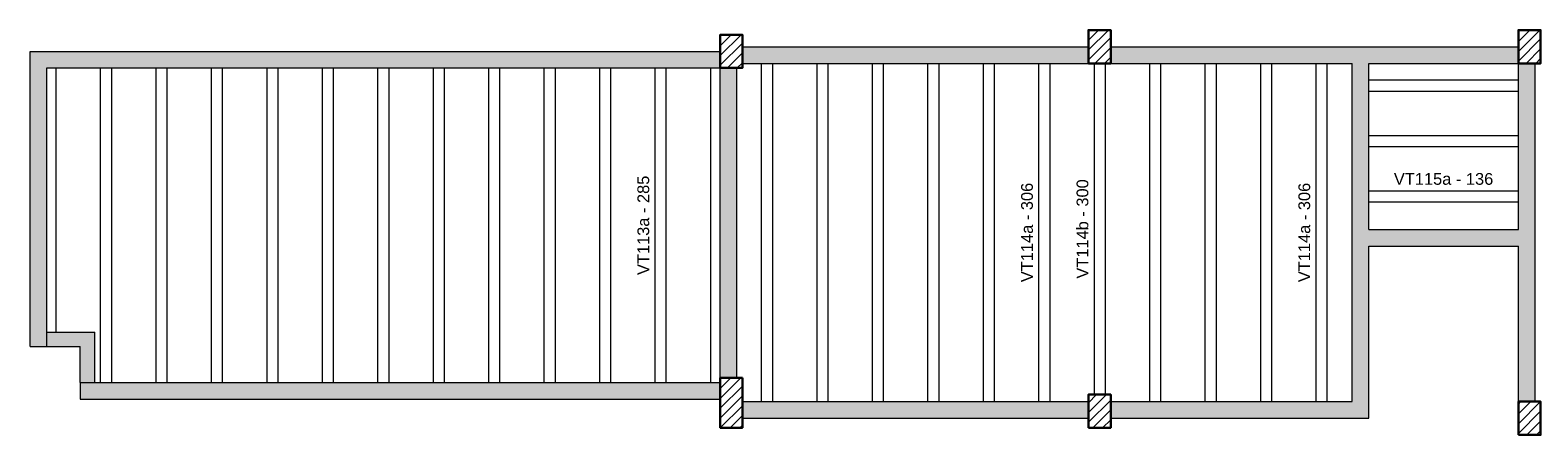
# Model space of a CAD drawing. Header units: millimetres. Extents: x 0 to 119, y 0 to 84.
# Tile 4 of 14: x 16 to 43, y 24 to 31. Entities that reach past the tile are written whole.
import ezdxf

# ---------------------------------------------------------------- set-up
doc = ezdxf.new("R2010")
doc.units = ezdxf.units.MM
doc.header["$MEASUREMENT"] = 0
doc.linetypes.add('NULL', pattern=[0])
for name, color, linetype, lineweight in [('DT-Hachura pilar em laje', 252, 'Continuous', 5), ('DT-Hachura viga em laje', 254, 'Continuous', 5), ('FO-Hachuras das lajes', 1, 'Continuous', 20), ('FO-Pilares', 4, 'Continuous', 30), ('FO-Textos das lajes', 3, 'Continuous', 20), ('FO-Vigas', 1, 'Continuous', 20)]:
    doc.layers.add(name, color=color, linetype=linetype, lineweight=lineweight)
doc.styles.add('Arial', font='txt')

msp = doc.modelspace()

# ---------------------------------------------------------------- hatches: boundary and pattern name
at = {"layer": 'DT-Hachura pilar em laje', "linetype": 'Continuous'}
h = msp.add_hatch(dxfattribs=at)
h.set_pattern_fill('ANSI31', color=252, style=0)
h.paths.add_polyline_path([(35.302, 30.4635), (35.502, 30.4635), (35.702, 30.4635), (35.702, 30.7635), (35.702, 31.0635), (35.502, 31.0635), (35.302, 31.0635), (35.302, 30.7635)])
h = msp.add_hatch(dxfattribs=at)
h.set_pattern_fill('ANSI31', color=252, style=0)
h.paths.add_polyline_path([(43.0548, 30.4635), (43.2548, 30.4635), (43.4548, 30.4635), (43.4548, 30.7635), (43.4548, 31.0635), (43.2548, 31.0635), (43.0548, 31.0635), (43.0548, 30.7635)])
h = msp.add_hatch(dxfattribs=at)
h.set_pattern_fill('ANSI31', color=252, style=0)
h.paths.add_polyline_path([(28.6608, 30.3805), (28.8608, 30.3805), (29.0608, 30.3805), (29.0608, 30.6805), (29.0608, 30.9805), (28.8608, 30.9805), (28.6608, 30.9805), (28.6608, 30.6805)])
h = msp.add_hatch(dxfattribs=at)
h.set_pattern_fill('ANSI31', color=252, style=0)
h.paths.add_polyline_path([(29.0608, 24.7889), (28.8608, 24.7889), (28.6608, 24.7889), (28.6608, 24.3389), (28.6608, 23.8889), (28.8608, 23.8889), (29.0608, 23.8889), (29.0608, 24.3389)])
h = msp.add_hatch(dxfattribs=at)
h.set_pattern_fill('ANSI31', color=252, style=0)
h.paths.add_polyline_path([(35.302, 23.8889), (35.502, 23.8889), (35.702, 23.8889), (35.702, 24.1889), (35.702, 24.4889), (35.502, 24.4889), (35.302, 24.4889), (35.302, 24.1889)])
h = msp.add_hatch(dxfattribs=at)
h.set_pattern_fill('ANSI31', color=252, style=0)
h.paths.add_polyline_path([(43.0548, 23.7613), (43.2548, 23.7613), (43.4548, 23.7613), (43.4548, 24.0613), (43.4548, 24.3613), (43.2548, 24.3613), (43.0548, 24.3613), (43.0548, 24.0613)])
at = {"layer": 'DT-Hachura viga em laje', "linetype": 'Continuous'}
for points in [[(35.302, 30.7637), (35.302, 30.7637), (29.0608, 30.7637), (29.0608, 30.4637), (35.302, 30.4637), (35.302, 30.7637)], [(40.2048, 30.6137), (40.2048, 30.6137), (40.2048, 30.7637), (35.702, 30.7637), (35.702, 30.4637), (40.055, 30.4637), (40.2048, 30.6137)], [(43.0548, 30.7637), (43.0548, 30.7637), (40.2048, 30.7637), (40.2048, 30.6137), (40.3548, 30.4637), (43.0548, 30.4637), (43.0548, 30.7637)], [(28.661, 30.6807), (28.661, 30.6807), (16.2174, 30.6807), (16.5174, 30.3805), (28.661, 30.3805), (28.661, 30.6807)], [(16.5174, 30.3805), (16.5174, 30.3805), (16.2174, 30.6807), (16.2174, 25.3537), (16.5174, 25.3537), (16.5174, 30.3805)], [(40.3548, 27.4647), (40.3548, 27.4647), (40.3548, 30.4637), (40.2048, 30.6137), (40.055, 30.4637), (40.055, 27.3147), (40.2048, 27.3147), (40.3548, 27.4647)], [(43.3548, 30.4637), (43.3548, 30.4637), (43.0548, 30.4637), (43.0548, 27.4647), (43.2048, 27.3147), (43.3548, 27.3147), (43.3548, 30.4637)], [(28.9608, 30.3805), (28.9608, 30.3805), (28.6608, 30.3805), (28.6608, 24.7889), (28.9608, 24.7889), (28.9608, 30.3805)], [(43.2048, 27.3147), (43.2048, 27.3147), (43.0548, 27.4647), (40.3548, 27.4647), (40.2048, 27.3147), (40.3548, 27.1647), (43.0548, 27.1647), (43.2048, 27.3147)], [(40.3548, 27.1647), (40.3548, 27.1647), (40.2048, 27.3147), (40.0548, 27.3147), (40.0548, 24.3615), (40.3548, 24.0613), (40.3548, 27.1647)], [(43.355, 27.3147), (43.355, 27.3147), (43.2048, 27.3147), (43.0548, 27.1647), (43.0548, 24.3613), (43.355, 24.3613), (43.355, 27.3147)], [(17.3818, 25.6137), (17.3818, 25.6137), (16.5174, 25.6137), (16.3674, 25.4837), (16.5174, 25.3537), (17.1218, 25.3537), (17.3818, 25.6137)], [(17.3818, 24.7037), (17.3818, 24.7037), (17.3818, 25.6137), (17.1218, 25.3537), (17.1218, 24.7037), (17.2518, 24.5537), (17.3818, 24.7037)], [(28.661, 24.7037), (28.661, 24.7037), (17.1218, 24.7037), (17.1218, 24.4037), (28.661, 24.4037), (28.661, 24.7037)], [(35.302, 24.3613), (35.302, 24.3613), (29.0608, 24.3613), (29.0608, 24.0613), (35.302, 24.0613), (35.302, 24.3613)], [(40.0548, 24.3615), (40.0548, 24.3615), (35.702, 24.3615), (35.702, 24.0615), (40.3548, 24.0613), (40.0548, 24.3615)]]:
    msp.add_hatch(color=254, dxfattribs=at).paths.add_polyline_path(points)

# ---------------------------------------------------------------- linework, layer by layer
at = {"layer": 'FO-Hachuras das lajes'}
for p, q in [((29.4078, 30.3805), (29.4078, 30.4635)), ((29.6078, 30.3805), (29.6078, 30.4635)), ((30.4078, 30.3805), (30.4078, 30.4635)), ((30.6078, 30.3805), (30.6078, 30.4635)), ((31.4078, 30.3805), (31.4078, 30.4635)), ((31.6078, 30.3805), (31.6078, 30.4635)), ((32.4078, 30.3805), (32.4078, 30.4635)), ((32.6078, 30.3805), (32.6078, 30.4635)), ((33.4078, 30.3805), (33.4078, 30.4635)), ((33.6078, 30.3805), (33.6078, 30.4635)), ((34.4078, 30.3805), (34.4078, 30.4635)), ((34.6078, 30.3805), (34.6078, 30.4635)), ((35.4078, 30.3805), (35.4078, 30.4635)), ((35.6078, 30.3805), (35.6078, 30.4635)), ((36.4078, 30.3805), (36.4078, 30.4635)), ((36.6078, 30.3805), (36.6078, 30.4635)), ((37.4078, 30.3805), (37.4078, 30.4635)), ((37.6078, 30.3805), (37.6078, 30.4635)), ((38.4078, 30.3805), (38.4078, 30.4635)), ((38.6078, 30.3805), (38.6078, 30.4635)), ((39.4078, 30.3805), (39.4078, 30.4635)), ((39.6078, 30.3805), (39.6078, 30.4635)), ((16.6888, 25.6135), (16.6888, 30.3805)), ((17.4888, 25.6135), (17.4888, 30.3805)), ((17.6888, 25.6135), (17.6888, 30.3805)), ((18.4888, 25.6135), (18.4888, 30.3805)), ((18.6888, 25.6135), (18.6888, 30.3805)), ((19.4888, 25.6135), (19.4888, 30.3805)), ((19.6888, 25.6135), (19.6888, 30.3805)), ((20.4888, 25.6135), (20.4888, 30.3805)), ((20.6888, 25.6135), (20.6888, 30.3805)), ((21.4888, 25.6135), (21.4888, 30.3805)), ((21.6888, 25.6135), (21.6888, 30.3805)), ((22.4888, 25.6135), (22.4888, 30.3805)), ((22.6888, 25.6135), (22.6888, 30.3805)), ((23.4888, 25.6135), (23.4888, 30.3805)), ((23.6888, 25.6135), (23.6888, 30.3805)), ((24.4888, 25.6135), (24.4888, 30.3805)), ((24.6888, 25.6135), (24.6888, 30.3805)), ((25.4888, 25.6135), (25.4888, 30.3805)), ((25.6888, 25.6135), (25.6888, 30.3805)), ((26.4888, 25.6135), (26.4888, 30.3805)), ((26.6888, 25.6135), (26.6888, 30.3805)), ((27.4888, 25.6135), (27.4888, 30.3805)), ((27.6888, 25.6135), (27.6888, 30.3805)), ((28.4888, 25.6135), (28.4888, 30.3805)), ((29.4078, 24.7885), (29.4078, 30.3805)), ((29.6078, 24.7885), (29.6078, 30.3805)), ((30.4078, 24.7885), (30.4078, 30.3805)), ((30.6078, 24.7885), (30.6078, 30.3805)), ((31.4078, 24.7885), (31.4078, 30.3805)), ((31.6078, 24.7885), (31.6078, 30.3805)), ((32.4078, 24.7885), (32.4078, 30.3805)), ((32.6078, 24.7885), (32.6078, 30.3805)), ((33.4078, 24.7885), (33.4078, 30.3805)), ((33.6078, 24.7885), (33.6078, 30.3805)), ((34.4078, 24.7885), (34.4078, 30.3805)), ((34.6078, 24.7885), (34.6078, 30.3805)), ((35.4078, 24.7885), (35.4078, 30.3805)), ((35.6078, 24.7885), (35.6078, 30.3805)), ((36.4078, 24.7885), (36.4078, 30.3805)), ((36.6078, 24.7885), (36.6078, 30.3805)), ((37.4078, 24.7885), (37.4078, 30.3805)), ((37.6078, 24.7885), (37.6078, 30.3805)), ((38.4078, 24.7885), (38.4078, 30.3805)), ((38.6078, 24.7885), (38.6078, 30.3805)), ((39.4078, 24.7885), (39.4078, 30.3805)), ((39.6078, 24.7885), (39.6078, 30.3805)), ((40.3548, 30.1645), (43.0548, 30.1645)), ((40.3548, 29.9645), (43.0548, 29.9645)), ((40.3548, 29.1645), (43.0548, 29.1645)), ((40.3548, 28.9645), (43.0548, 28.9645)), ((40.3548, 28.1645), (43.0548, 28.1645)), ((40.3548, 27.9645), (43.0548, 27.9645)), ((17.4888, 25.4835), (17.4888, 25.6135)), ((17.6888, 25.4835), (17.6888, 25.6135)), ((18.4888, 25.4835), (18.4888, 25.6135)), ((18.6888, 25.4835), (18.6888, 25.6135)), ((19.4888, 25.4835), (19.4888, 25.6135)), ((19.6888, 25.4835), (19.6888, 25.6135)), ((20.4888, 25.4835), (20.4888, 25.6135)), ((20.6888, 25.4835), (20.6888, 25.6135)), ((21.4888, 25.4835), (21.4888, 25.6135)), ((21.6888, 25.4835), (21.6888, 25.6135)), ((22.4888, 25.4835), (22.4888, 25.6135)), ((22.6888, 25.4835), (22.6888, 25.6135)), ((23.4888, 25.4835), (23.4888, 25.6135)), ((23.6888, 25.4835), (23.6888, 25.6135)), ((24.4888, 25.4835), (24.4888, 25.6135)), ((24.6888, 25.4835), (24.6888, 25.6135)), ((25.4888, 25.4835), (25.4888, 25.6135)), ((25.6888, 25.4835), (25.6888, 25.6135)), ((26.4888, 25.4835), (26.4888, 25.6135)), ((26.6888, 25.4835), (26.6888, 25.6135)), ((27.4888, 25.4835), (27.4888, 25.6135)), ((27.6888, 25.4835), (27.6888, 25.6135)), ((28.4888, 25.4835), (28.4888, 25.6135)), ((17.4888, 24.7035), (17.4888, 25.4835)), ((17.6888, 24.7035), (17.6888, 25.4835)), ((18.4888, 24.7035), (18.4888, 25.4835)), ((18.6888, 24.7035), (18.6888, 25.4835)), ((19.4888, 24.7035), (19.4888, 25.4835)), ((19.6888, 24.7035), (19.6888, 25.4835)), ((20.4888, 24.7035), (20.4888, 25.4835)), ((20.6888, 24.7035), (20.6888, 25.4835)), ((21.4888, 24.7035), (21.4888, 25.4835)), ((21.6888, 24.7035), (21.6888, 25.4835)), ((22.4888, 24.7035), (22.4888, 25.4835)), ((22.6888, 24.7035), (22.6888, 25.4835)), ((23.4888, 24.7035), (23.4888, 25.4835)), ((23.6888, 24.7035), (23.6888, 25.4835)), ((24.4888, 24.7035), (24.4888, 25.4835)), ((24.6888, 24.7035), (24.6888, 25.4835)), ((25.4888, 24.7035), (25.4888, 25.4835)), ((25.6888, 24.7035), (25.6888, 25.4835)), ((26.4888, 24.7035), (26.4888, 25.4835)), ((26.6888, 24.7035), (26.6888, 25.4835)), ((27.4888, 24.7035), (27.4888, 25.4835)), ((27.6888, 24.7035), (27.6888, 25.4835)), ((28.4888, 24.7035), (28.4888, 25.4835)), ((29.4078, 24.4885), (29.4078, 24.7885)), ((29.6078, 24.4885), (29.6078, 24.7885)), ((30.4078, 24.4885), (30.4078, 24.7885)), ((30.6078, 24.4885), (30.6078, 24.7885)), ((31.4078, 24.4885), (31.4078, 24.7885)), ((31.6078, 24.4885), (31.6078, 24.7885)), ((32.4078, 24.4885), (32.4078, 24.7885)), ((32.6078, 24.4885), (32.6078, 24.7885)), ((33.4078, 24.4885), (33.4078, 24.7885)), ((33.6078, 24.4885), (33.6078, 24.7885)), ((34.4078, 24.4885), (34.4078, 24.7885)), ((34.6078, 24.4885), (34.6078, 24.7885)), ((35.4078, 24.4885), (35.4078, 24.7885)), ((35.6078, 24.4885), (35.6078, 24.7885)), ((36.4078, 24.4885), (36.4078, 24.7885)), ((36.6078, 24.4885), (36.6078, 24.7885)), ((37.4078, 24.4885), (37.4078, 24.7885)), ((37.6078, 24.4885), (37.6078, 24.7885)), ((38.4078, 24.4885), (38.4078, 24.7885)), ((38.6078, 24.4885), (38.6078, 24.7885)), ((39.4078, 24.4885), (39.4078, 24.7885)), ((39.6078, 24.4885), (39.6078, 24.7885)), ((29.4078, 24.3615), (29.4078, 24.4885)), ((29.6078, 24.3615), (29.6078, 24.4885)), ((30.4078, 24.3615), (30.4078, 24.4885)), ((30.6078, 24.3615), (30.6078, 24.4885)), ((31.4078, 24.3615), (31.4078, 24.4885)), ((31.6078, 24.3615), (31.6078, 24.4885)), ((32.4078, 24.3615), (32.4078, 24.4885)), ((32.6078, 24.3615), (32.6078, 24.4885)), ((33.4078, 24.3615), (33.4078, 24.4885)), ((33.6078, 24.3615), (33.6078, 24.4885)), ((34.4078, 24.3615), (34.4078, 24.4885)), ((34.6078, 24.3615), (34.6078, 24.4885)), ((36.4078, 24.3615), (36.4078, 24.4885)), ((36.6078, 24.3615), (36.6078, 24.4885)), ((37.4078, 24.3615), (37.4078, 24.4885)), ((37.6078, 24.3615), (37.6078, 24.4885)), ((38.4078, 24.3615), (38.4078, 24.4885)), ((38.6078, 24.3615), (38.6078, 24.4885)), ((39.4078, 24.3615), (39.4078, 24.4885)), ((39.6078, 24.3615), (39.6078, 24.4885))]:
    msp.add_line(p, q, dxfattribs=at)
at = {"layer": 'FO-Pilares'}
for points in [[(35.302, 30.4635), (35.502, 30.4635), (35.702, 30.4635), (35.702, 30.7635), (35.702, 31.0635), (35.502, 31.0635), (35.302, 31.0635), (35.302, 30.7635), (35.302, 30.4635)], [(43.0548, 30.4635), (43.2548, 30.4635), (43.4548, 30.4635), (43.4548, 30.7635), (43.4548, 31.0635), (43.2548, 31.0635), (43.0548, 31.0635), (43.0548, 30.7635), (43.0548, 30.4635)], [(28.6608, 30.3805), (28.8608, 30.3805), (29.0608, 30.3805), (29.0608, 30.6805), (29.0608, 30.9805), (28.8608, 30.9805), (28.6608, 30.9805), (28.6608, 30.6805), (28.6608, 30.3805)], [(29.0608, 24.7889), (28.8608, 24.7889), (28.6608, 24.7889), (28.6608, 24.3389), (28.6608, 23.8889), (28.8608, 23.8889), (29.0608, 23.8889), (29.0608, 24.3389), (29.0608, 24.7889)], [(35.302, 23.8889), (35.502, 23.8889), (35.702, 23.8889), (35.702, 24.1889), (35.702, 24.4889), (35.502, 24.4889), (35.302, 24.4889), (35.302, 24.1889), (35.302, 23.8889)], [(43.0548, 23.7613), (43.2548, 23.7613), (43.4548, 23.7613), (43.4548, 24.0613), (43.4548, 24.3613), (43.2548, 24.3613), (43.0548, 24.3613), (43.0548, 24.0613), (43.0548, 23.7613)]]:
    msp.add_lwpolyline(points, close=True, dxfattribs=at)
at = {"layer": 'FO-Vigas'}
for p, q in [((29.0608, 30.7635), (35.302, 30.7635)), ((35.702, 30.7635), (40.2048, 30.7635)), ((40.2048, 30.7635), (43.0548, 30.7635)), ((16.2174, 30.6805), (28.6608, 30.6805)), ((16.2174, 25.3535), (16.2174, 30.6805)), ((29.0608, 30.4635), (35.302, 30.4635)), ((35.702, 30.4635), (40.0548, 30.4635)), ((40.0548, 27.3147), (40.0548, 30.4635)), ((40.3548, 27.4647), (40.3548, 30.4635)), ((40.3548, 30.4635), (43.0548, 30.4635)), ((43.0548, 27.4647), (43.0548, 30.4635)), ((43.3548, 27.3147), (43.3548, 30.4635)), ((16.5174, 30.3805), (28.6608, 30.3805)), ((16.5174, 25.3535), (16.5174, 30.3805)), ((28.6608, 24.7889), (28.6608, 30.3805)), ((28.9608, 24.7889), (28.9608, 30.3805)), ((40.3548, 27.4647), (43.0548, 27.4647)), ((40.0548, 24.3613), (40.0548, 27.3147)), ((43.3548, 24.3613), (43.3548, 27.3147)), ((40.3548, 27.1647), (43.0548, 27.1647)), ((40.3548, 24.0613), (40.3548, 27.1647)), ((43.0548, 24.3613), (43.0548, 27.1647)), ((16.5174, 25.6135), (17.3818, 25.6135)), ((17.3818, 24.7035), (17.3818, 25.6135)), ((16.2174, 25.3535), (16.5174, 25.3535)), ((16.5174, 25.3535), (17.1218, 25.3535)), ((17.1218, 24.7035), (17.1218, 25.3535)), ((17.1218, 24.7035), (17.1218, 24.4035)), ((17.1218, 24.7035), (28.6608, 24.7035)), ((17.1218, 24.4035), (28.6608, 24.4035)), ((29.0608, 24.3613), (35.302, 24.3613)), ((35.702, 24.3613), (40.0548, 24.3613)), ((29.0608, 24.0613), (35.302, 24.0613)), ((35.702, 24.0613), (40.3548, 24.0613))]:
    msp.add_line(p, q, dxfattribs=at)

# ---------------------------------------------------------------- texts
at = {"layer": 'FO-Textos das lajes', "linetype": 'NULL', "insert": (41.7048, 28.2704), "char_height": 0.2118, "width": 3.514551, "attachment_point": 8, "line_spacing_factor": 0.798, "style": 'Arial'}
msp.add_mtext('VT115a - 136', dxfattribs=at)
at = {"layer": 'FO-Textos das lajes', "linetype": 'NULL', "char_height": 0.2118, "width": 3.514551, "attachment_point": 8, "rotation": 90.00021, "line_spacing_factor": 0.798, "style": 'Arial'}
for s, insert in [('VT113a - 285', (27.3829, 27.5415)), ('VT114b - 300', (35.3019, 27.4765)), ('VT114a - 306', (34.3019, 27.4125)), ('VT114a - 306', (39.3019, 27.4125))]:
    msp.add_mtext(s, dxfattribs=dict(at, insert=insert))

doc.saveas('drawing.dxf')
